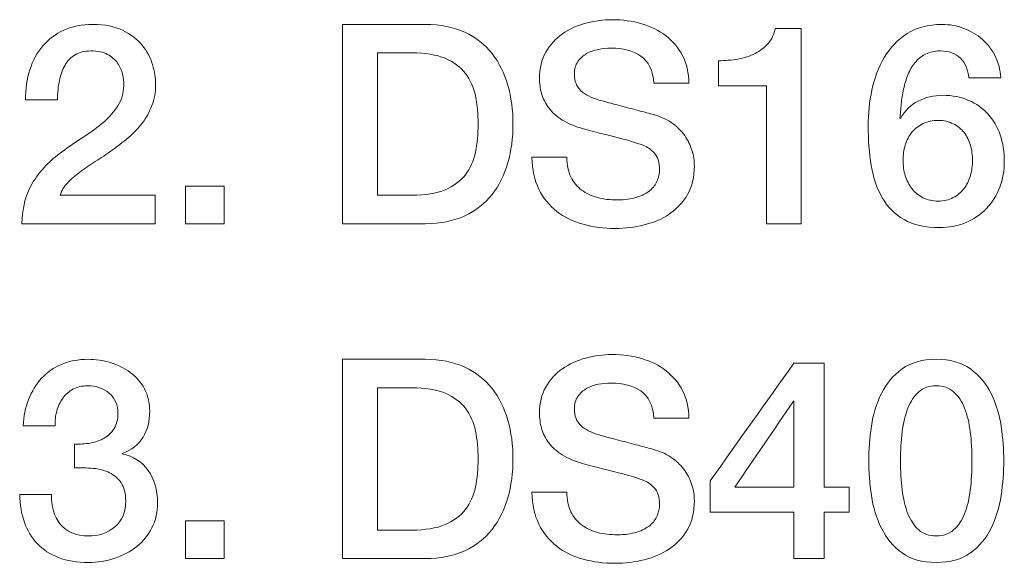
# Model space of a CAD drawing. Header units: millimetres. Extents: x 0 to 2122, y 0 to 1639.
# Tile 43 of 75: x 1656.76 to 1665.47, y 806.84 to 811.65. Entities that reach past the tile are written whole.
import ezdxf

# ---------------------------------------------------------------- set-up
doc = ezdxf.new("R2010")
doc.units = ezdxf.units.MM
doc.layers.add('2', color=7, linetype='Continuous', true_color=0xffffff)

msp = doc.modelspace()

# ---------------------------------------------------------------- linework, layer by layer
at = {"layer": '2', "color": 7, "linetype": 'Continuous', "lineweight": 13}
for points, knots in [([(1657.1515, 811.555), (1657.2249, 811.5885), (1657.3099, 811.6055), (1657.4073, 811.6055), (1657.5124, 811.6055), (1657.6006, 811.5882), (1657.6715, 811.5536)], [0.55882353, 0.55882353, 0.55882353, 0.55882353, 0.58823529, 0.58823529, 0.58823529, 0.61764706, 0.61764706, 0.61764706, 0.61764706]), ([(1659.6174, 811.6055), (1659.6174, 811.6055), (1660.3484, 811.6055), (1660.3484, 811.6055), (1660.4835, 811.6055), (1660.6002, 811.5825), (1660.699, 811.5363)], [0, 0, 0, 0, 0.0909091, 0.0909091, 0.0909091, 0.1818182, 0.1818182, 0.1818182, 0.1818182]), ([(1661.7708, 811.6167), (1661.848, 811.6372), (1661.9264, 811.6474), (1662.0054, 811.6474), (1662.0974, 811.6474), (1662.1842, 811.6354), (1662.2657, 811.6118)], [0.38, 0.38, 0.38, 0.38, 0.4, 0.4, 0.4, 0.42, 0.42, 0.42, 0.42]), ([(1662.2657, 811.6118), (1662.3472, 811.5878), (1662.4188, 811.5518), (1662.5423, 811.4566), (1662.5913, 811.3977), (1662.6277, 811.3278)], [0.42, 0.42, 0.42, 0.42, 0.44, 0.44, 0.46, 0.46, 0.46, 0.46]), ([(1664.4127, 811.313), (1664.4639, 811.3994), (1664.5309, 811.4696), (1664.6974, 811.5783), (1664.7997, 811.6055), (1664.9214, 811.6055), (1664.9909, 811.6055), (1665.0558, 811.5942), (1665.1169, 811.5709)], [0.78125, 0.78125, 0.78125, 0.78125, 0.8125, 0.8125, 0.84375, 0.84375, 0.84375, 0.875, 0.875, 0.875, 0.875]), ([(1665.1169, 811.5709), (1665.1775, 811.5479), (1665.2315, 811.5158), (1665.3254, 811.4333), (1665.3635, 811.3839), (1665.4227, 811.2689), (1665.4393, 811.2047), (1665.4425, 811.1338)], [0.875, 0.875, 0.875, 0.875, 0.90625, 0.90625, 0.9375, 0.9375, 0.96875, 0.96875, 0.96875, 0.96875]), ([(1662.3733, 811.0844), (1662.3648, 811.198), (1662.3264, 811.2784), (1662.1881, 811.3723), (1662.0999, 811.3955), (1661.993, 811.3955), (1661.9567, 811.3955), (1661.9196, 811.392), (1661.8819, 811.3846)], [0.5, 0.5, 0.5, 0.5, 0.52, 0.52, 0.54, 0.54, 0.54, 0.56, 0.56, 0.56, 0.56]), ([(1657.5381, 811.3402), (1657.5, 811.3606), (1657.451, 811.3709), (1657.39, 811.3709), (1657.3339, 811.3709), (1657.2873, 811.3599), (1657.2132, 811.3155), (1657.1836, 811.2848), (1657.1614, 811.2463)], [0.29411765, 0.29411765, 0.29411765, 0.29411765, 0.32352941, 0.32352941, 0.32352941, 0.35294118, 0.35294118, 0.38235294, 0.38235294, 0.38235294, 0.38235294]), ([(1660.5248, 811.3056), (1660.4486, 811.3377), (1660.3498, 811.3536), (1660.2298, 811.3536), (1660.2298, 811.3536), (1659.9261, 811.3536), (1659.9261, 811.3536)], [0.7272727, 0.7272727, 0.7272727, 0.7272727, 0.8181818, 0.8181818, 0.8181818, 0.9090909, 0.9090909, 0.9090909, 0.9090909]), ([(1661.5619, 810.7598), (1661.5118, 810.7919), (1661.472, 810.8276), (1661.4127, 810.9066), (1661.3915, 810.9486), (1661.3668, 811.0375), (1661.3609, 811.0826), (1661.3609, 811.1288), (1661.3609, 811.2177), (1661.3792, 811.2946), (1661.4162, 811.3599)], [0.26, 0.26, 0.26, 0.26, 0.28, 0.28, 0.3, 0.3, 0.32, 0.32, 0.32, 0.34, 0.34, 0.34, 0.34]), ([(1662.9438, 811.2844), (1663.003, 811.2844), (1663.0605, 811.2894), (1663.1724, 811.3091), (1663.2232, 811.3257), (1663.2683, 811.3486)], [0, 0, 0, 0, 0.1, 0.1, 0.2, 0.2, 0.2, 0.2]), ([(1664.2967, 810.3573), (1664.2787, 810.4667), (1664.2695, 810.5849), (1664.2695, 810.7115), (1664.2695, 810.8152), (1664.2808, 810.9197), (1664.3252, 811.1306), (1664.3619, 811.2266), (1664.4127, 811.313)], [0.6875, 0.6875, 0.6875, 0.6875, 0.71875, 0.71875, 0.71875, 0.75, 0.75, 0.78125, 0.78125, 0.78125, 0.78125]), ([(1665.0858, 811.3056), (1665.0421, 811.349), (1664.9835, 811.3709), (1664.9091, 811.3709), (1664.8583, 811.3709), (1664.8142, 811.3613), (1664.7771, 811.3426)], [0.03125, 0.03125, 0.03125, 0.03125, 0.0625, 0.0625, 0.0625, 0.09375, 0.09375, 0.09375, 0.09375]), ([(1657.1614, 811.2463), (1657.1392, 811.2075), (1657.1226, 811.1617), (1657.1014, 811.0565), (1657.0951, 810.9997), (1657.0937, 810.9387)], [0.38235294, 0.38235294, 0.38235294, 0.38235294, 0.41176471, 0.41176471, 0.44117647, 0.44117647, 0.44117647, 0.44117647]), ([(1657.9357, 811.2513), (1657.9537, 811.1895), (1657.9629, 811.1306), (1657.9629, 811.0745), (1657.9629, 811.0054), (1657.9523, 810.9429), (1657.9093, 810.8307), (1657.8803, 810.7796), (1657.8444, 810.7327)], [0.67647059, 0.67647059, 0.67647059, 0.67647059, 0.70588235, 0.70588235, 0.70588235, 0.73529412, 0.73529412, 0.76470588, 0.76470588, 0.76470588, 0.76470588]), ([(1661.7002, 811.277), (1661.6798, 811.2474), (1661.6695, 811.2103), (1661.6695, 811.1659), (1661.6695, 811.1034), (1661.6886, 811.0544), (1661.7274, 811.0191)], [0.6, 0.6, 0.6, 0.6, 0.62, 0.62, 0.62, 0.64, 0.64, 0.64, 0.64]), ([(1661.0807, 811.0671), (1661.1111, 810.9602), (1661.1262, 810.8456), (1661.1262, 810.6021), (1661.1111, 810.4875), (1661.0807, 810.3806)], [0.3636364, 0.3636364, 0.3636364, 0.3636364, 0.4545455, 0.4545455, 0.5454545, 0.5454545, 0.5454545, 0.5454545]), ([(1660.7943, 810.4758), (1660.8098, 810.5524), (1660.8176, 810.635), (1660.8176, 810.8128), (1660.8098, 810.8957), (1660.7943, 810.9722)], [0.3636364, 0.3636364, 0.3636364, 0.3636364, 0.4545455, 0.4545455, 0.5454545, 0.5454545, 0.5454545, 0.5454545]), ([(1664.5831, 811.0325), (1664.5736, 810.9881), (1664.5665, 810.944), (1664.5581, 810.8569), (1664.5545, 810.8159), (1664.5514, 810.7782)], [0.1875, 0.1875, 0.1875, 0.1875, 0.21875, 0.21875, 0.25, 0.25, 0.25, 0.25]), ([(1664.7129, 810.9278), (1664.7796, 810.9613), (1664.8516, 810.9782), (1664.9288, 810.9782), (1665.0146, 810.9782), (1665.0911, 810.9634), (1665.1585, 810.9338)], [0.3125, 0.3125, 0.3125, 0.3125, 0.34375, 0.34375, 0.34375, 0.375, 0.375, 0.375, 0.375]), ([(1657.3356, 810.6166), (1657.3963, 810.6551), (1657.4524, 810.6967), (1657.5547, 810.7856), (1657.5964, 810.8339), (1657.6295, 810.8858)], [0.11764706, 0.11764706, 0.11764706, 0.11764706, 0.14705882, 0.14705882, 0.17647059, 0.17647059, 0.17647059, 0.17647059]), ([(1661.8794, 810.9387), (1661.8858, 810.9373), (1661.9119, 810.9302), (1662.0022, 810.9055), (1662.053, 810.8918), (1662.1091, 810.877)], [0.66, 0.66, 0.66, 0.66, 0.68, 0.68, 0.7, 0.7, 0.7, 0.7]), ([(1665.1585, 810.9338), (1665.2262, 810.9041), (1665.2834, 810.8636), (1665.3772, 810.7598), (1665.4128, 810.6985), (1665.4375, 810.6276)], [0.375, 0.375, 0.375, 0.375, 0.40625, 0.40625, 0.4375, 0.4375, 0.4375, 0.4375]), ([(1657.8444, 810.7327), (1657.808, 810.6858), (1657.7671, 810.6424), (1657.6747, 810.5633), (1657.627, 810.5263), (1657.5283, 810.4572), (1657.4789, 810.4244), (1657.3801, 810.3616), (1657.3346, 810.3305), (1657.2923, 810.2991)], [0.7647059, 0.7647059, 0.7647059, 0.7647059, 0.7941176, 0.7941176, 0.8235294, 0.8235294, 0.8529412, 0.8529412, 0.8823529, 0.8823529, 0.8823529, 0.8823529]), ([(1665.0227, 810.7263), (1664.9849, 810.7461), (1664.9405, 810.756), (1664.8385, 810.756), (1664.7937, 810.7464), (1664.7549, 810.7277)], [0.4375, 0.4375, 0.4375, 0.4375, 0.5, 0.5, 0.5625, 0.5625, 0.5625, 0.5625]), ([(1665.1747, 810.5362), (1665.1624, 810.5792), (1665.1433, 810.6166), (1665.0925, 810.6808), (1665.0608, 810.7066), (1665.0227, 810.7263)], [0.3125, 0.3125, 0.3125, 0.3125, 0.375, 0.375, 0.4375, 0.4375, 0.4375, 0.4375]), ([(1664.6572, 810.6512), (1664.6311, 810.6191), (1664.611, 810.5813), (1664.5849, 810.496), (1664.5782, 810.4505), (1664.5782, 810.3552), (1664.5849, 810.3097), (1664.611, 810.2243), (1664.6311, 810.1859), (1664.6572, 810.1524)], [0.625, 0.625, 0.625, 0.625, 0.6875, 0.6875, 0.75, 0.75, 0.8125, 0.8125, 0.875, 0.875, 0.875, 0.875]), ([(1665.4375, 810.6276), (1665.4626, 810.557), (1665.4746, 810.4801), (1665.4746, 810.3139), (1665.4612, 810.2363), (1665.4068, 810.0931), (1665.3677, 810.0303), (1665.3165, 809.977)], [0.4375, 0.4375, 0.4375, 0.4375, 0.46875, 0.46875, 0.5, 0.5, 0.53125, 0.53125, 0.53125, 0.53125]), ([(1662.4029, 810.2215), (1662.416, 810.2536), (1662.4227, 810.2861), (1662.4227, 810.3189), (1662.4227, 810.3866), (1662.4072, 810.4363), (1662.3465, 810.5005), (1662.313, 810.5231), (1662.277, 810.5362)], [0.14, 0.14, 0.14, 0.14, 0.16, 0.16, 0.16, 0.18, 0.18, 0.2, 0.2, 0.2, 0.2]), ([(1665.1747, 810.2684), (1665.1871, 810.3118), (1665.1931, 810.357), (1665.1931, 810.449), (1665.1871, 810.4935), (1665.1747, 810.5362)], [0.1875, 0.1875, 0.1875, 0.1875, 0.25, 0.25, 0.3125, 0.3125, 0.3125, 0.3125]), ([(1662.7102, 810.4917), (1662.7243, 810.4459), (1662.7314, 810.3996), (1662.7314, 810.3534), (1662.7314, 810.2547), (1662.7109, 810.1703), (1662.6707, 810.1005)], [0.8, 0.8, 0.8, 0.8, 0.82, 0.82, 0.82, 0.84, 0.84, 0.84, 0.84]), ([(1661.0807, 810.3806), (1661.05, 810.2737), (1661.0035, 810.1802), (1660.8782, 810.0204), (1660.7978, 809.9576), (1660.699, 809.9114)], [0.5454545, 0.5454545, 0.5454545, 0.5454545, 0.6363636, 0.6363636, 0.7272727, 0.7272727, 0.7272727, 0.7272727]), ([(1665.1338, 809.8521), (1665.0632, 809.8225), (1664.9849, 809.8077), (1664.8992, 809.8077), (1664.7726, 809.8077), (1664.6685, 809.8313), (1664.5055, 809.9252), (1664.4413, 809.9894), (1664.3475, 810.1524), (1664.315, 810.2476), (1664.2967, 810.3573)], [0.5625, 0.5625, 0.5625, 0.5625, 0.59375, 0.59375, 0.59375, 0.625, 0.625, 0.65625, 0.65625, 0.6875, 0.6875, 0.6875, 0.6875]), ([(1657.2923, 810.2991), (1657.2503, 810.2677), (1657.2136, 810.2353), (1657.1511, 810.1679), (1657.1296, 810.1323), (1657.1183, 810.0941)], [0.88235294, 0.88235294, 0.88235294, 0.88235294, 0.91176471, 0.91176471, 0.94117647, 0.94117647, 0.94117647, 0.94117647]), ([(1665.0227, 810.0733), (1665.0608, 810.0938), (1665.0925, 810.1206), (1665.1433, 810.1862), (1665.1624, 810.2247), (1665.1747, 810.2684)], [0.0625, 0.0625, 0.0625, 0.0625, 0.125, 0.125, 0.1875, 0.1875, 0.1875, 0.1875]), ([(1662.2223, 810.0758), (1662.2703, 810.0913), (1662.3091, 810.1114), (1662.3684, 810.1608), (1662.3895, 810.1894), (1662.4029, 810.2215)], [0.1, 0.1, 0.1, 0.1, 0.12, 0.12, 0.14, 0.14, 0.14, 0.14]), ([(1659.9261, 810.0942), (1659.9261, 810.0942), (1660.2298, 810.0942), (1660.2298, 810.0942), (1660.3498, 810.0942), (1660.4486, 810.1104), (1660.5248, 810.1425)], [0, 0, 0, 0, 0.0909091, 0.0909091, 0.0909091, 0.1818182, 0.1818182, 0.1818182, 0.1818182]), ([(1664.6572, 810.1524), (1664.6837, 810.1185), (1664.7161, 810.0917), (1664.7937, 810.0522), (1664.8385, 810.0423), (1664.8895, 810.0423)], [0.875, 0.875, 0.875, 0.875, 0.9375, 0.9375, 1, 1, 1, 1]), ([(1661.8755, 810.0733), (1661.9292, 810.0592), (1661.987, 810.0522), (1662.0498, 810.0522), (1662.1172, 810.0522), (1662.1747, 810.0599), (1662.2223, 810.0758)], [0.06, 0.06, 0.06, 0.06, 0.08, 0.08, 0.08, 0.1, 0.1, 0.1, 0.1]), ([(1660.699, 809.9114), (1660.6002, 809.8655), (1660.4835, 809.8423), (1660.3484, 809.8423), (1660.3484, 809.8423), (1659.6174, 809.8423), (1659.6174, 809.8423)], [0.7272727, 0.7272727, 0.7272727, 0.7272727, 0.8181818, 0.8181818, 0.8181818, 0.9090909, 0.9090909, 0.9090909, 0.9090909]), ([(1662.2869, 809.8313), (1662.2029, 809.8105), (1662.1172, 809.8003), (1662.0301, 809.8003), (1661.9295, 809.8003), (1661.835, 809.8126), (1661.6568, 809.862), (1661.5796, 809.8998), (1661.514, 809.9509)], [0.88, 0.88, 0.88, 0.88, 0.9, 0.9, 0.9, 0.92, 0.92, 0.94, 0.94, 0.94, 0.94]), ([(1656.7924, 808.0544), (1656.7955, 808.1383), (1656.8114, 808.2163), (1656.8672, 808.3595), (1656.9056, 808.4216), (1657.0026, 808.5271), (1657.0615, 808.568), (1657.1998, 808.6273), (1657.2778, 808.6421), (1657.3653, 808.6421), (1657.4327, 808.6421), (1657.499, 808.6326), (1657.5639, 808.6125)], [0.2619048, 0.2619048, 0.2619048, 0.2619048, 0.2857143, 0.2857143, 0.3095238, 0.3095238, 0.3333333, 0.3333333, 0.3571429, 0.3571429, 0.3571429, 0.3809524, 0.3809524, 0.3809524, 0.3809524]), ([(1659.6174, 808.6421), (1659.6174, 808.6421), (1660.3484, 808.6421), (1660.3484, 808.6421), (1660.4835, 808.6421), (1660.6002, 808.6192), (1660.699, 808.573)], [0, 0, 0, 0, 0.0909091, 0.0909091, 0.0909091, 0.1818182, 0.1818182, 0.1818182, 0.1818182]), ([(1661.7708, 808.6534), (1661.848, 808.6739), (1661.9264, 808.6845), (1662.0054, 808.6845), (1662.0974, 808.6845), (1662.1842, 808.6721), (1662.2657, 808.6485)], [0.38, 0.38, 0.38, 0.38, 0.4, 0.4, 0.4, 0.42, 0.42, 0.42, 0.42]), ([(1661.5619, 807.7965), (1661.5118, 807.8286), (1661.472, 807.8642), (1661.4127, 807.9433), (1661.3915, 807.9856), (1661.3668, 808.0745), (1661.3609, 808.1193), (1661.3609, 808.1655), (1661.3609, 808.2544), (1661.3792, 808.3317), (1661.4533, 808.4615), (1661.5023, 808.5155), (1661.5633, 808.5582)], [0.26, 0.26, 0.26, 0.26, 0.28, 0.28, 0.3, 0.3, 0.32, 0.32, 0.32, 0.34, 0.34, 0.36, 0.36, 0.36, 0.36]), ([(1662.3733, 808.1211), (1662.3648, 808.2347), (1662.3264, 808.3151), (1662.1881, 808.4089), (1662.0999, 808.4322), (1661.993, 808.4322), (1661.9567, 808.4322), (1661.9196, 808.4287), (1661.8819, 808.4213)], [0.5, 0.5, 0.5, 0.5, 0.52, 0.52, 0.54, 0.54, 0.54, 0.56, 0.56, 0.56, 0.56]), ([(1657.554, 808.3408), (1657.5039, 808.3853), (1657.4394, 808.4075), (1657.3603, 808.4075), (1657.3109, 808.4075), (1657.2683, 808.398), (1657.2319, 808.3779)], [0.11904762, 0.11904762, 0.11904762, 0.11904762, 0.14285714, 0.14285714, 0.14285714, 0.16666667, 0.16666667, 0.16666667, 0.16666667]), ([(1657.8641, 808.3818), (1657.8951, 808.3232), (1657.911, 808.2562), (1657.911, 808.1803), (1657.911, 808.0932), (1657.8913, 808.017), (1657.8518, 807.9521)], [0.42857143, 0.42857143, 0.42857143, 0.42857143, 0.45238095, 0.45238095, 0.45238095, 0.47619048, 0.47619048, 0.47619048, 0.47619048]), ([(1660.5248, 808.3423), (1660.4486, 808.3744), (1660.3498, 808.3906), (1660.2298, 808.3906), (1660.2298, 808.3906), (1659.9261, 808.3906), (1659.9261, 808.3906)], [0.7272727, 0.7272727, 0.7272727, 0.7272727, 0.8181818, 0.8181818, 0.8181818, 0.9090909, 0.9090909, 0.9090909, 0.9090909]), ([(1665.1733, 807.999), (1665.1634, 808.0787), (1665.1469, 808.1489), (1665.0989, 808.271), (1665.0664, 808.319), (1664.9842, 808.3899), (1664.9331, 808.4075), (1664.8096, 808.4075), (1664.7581, 808.3899), (1664.6773, 808.319), (1664.6456, 808.271), (1664.5976, 808.1489), (1664.581, 808.0787), (1664.5708, 807.999)], [0.3125, 0.3125, 0.3125, 0.3125, 0.375, 0.375, 0.4375, 0.4375, 0.5, 0.5, 0.5625, 0.5625, 0.625, 0.625, 0.6875, 0.6875, 0.6875, 0.6875]), ([(1657.596, 808.03), (1657.6182, 808.066), (1657.6295, 808.1105), (1657.6295, 808.163), (1657.6295, 808.2371), (1657.6045, 808.2964), (1657.554, 808.3408)], [0.07142857, 0.07142857, 0.07142857, 0.07142857, 0.0952381, 0.0952381, 0.0952381, 0.11904762, 0.11904762, 0.11904762, 0.11904762]), ([(1661.7002, 808.3137), (1661.6798, 808.284), (1661.6695, 808.247), (1661.6695, 808.2026), (1661.6695, 808.1401), (1661.6886, 808.0911), (1661.7274, 808.0558)], [0.6, 0.6, 0.6, 0.6, 0.62, 0.62, 0.62, 0.64, 0.64, 0.64, 0.64]), ([(1665.3575, 808.3398), (1665.4012, 808.2516), (1665.4308, 808.1549), (1665.4619, 807.9443), (1665.47, 807.842), (1665.47, 807.6445), (1665.4619, 807.5425), (1665.4308, 807.3319), (1665.4012, 807.2352), (1665.3137, 807.0589), (1665.2527, 806.9865), (1665.1747, 806.9297)], [0.125, 0.125, 0.125, 0.125, 0.1875, 0.1875, 0.25, 0.25, 0.3125, 0.3125, 0.375, 0.375, 0.4375, 0.4375, 0.4375, 0.4375]), ([(1661.0807, 808.1041), (1661.1111, 807.9969), (1661.1262, 807.8826), (1661.1262, 807.6388), (1661.1111, 807.5242), (1661.0807, 807.4173)], [0.3636364, 0.3636364, 0.3636364, 0.3636364, 0.4545455, 0.4545455, 0.5454545, 0.5454545, 0.5454545, 0.5454545]), ([(1660.7943, 807.5125), (1660.8098, 807.5891), (1660.8176, 807.6716), (1660.8176, 807.8494), (1660.8098, 807.9323), (1660.7943, 808.0089)], [0.3636364, 0.3636364, 0.3636364, 0.3636364, 0.4545455, 0.4545455, 0.5454545, 0.5454545, 0.5454545, 0.5454545]), ([(1664.2981, 807.437), (1664.2822, 807.5425), (1664.2744, 807.6445), (1664.2744, 807.842), (1664.2822, 807.9443), (1664.2981, 808.0494)], [0.6875, 0.6875, 0.6875, 0.6875, 0.75, 0.75, 0.8125, 0.8125, 0.8125, 0.8125]), ([(1664.5708, 807.999), (1664.5609, 807.9193), (1664.556, 807.8339), (1664.556, 807.6529), (1664.5609, 807.5672), (1664.5708, 807.4868)], [0.6875, 0.6875, 0.6875, 0.6875, 0.75, 0.75, 0.8125, 0.8125, 0.8125, 0.8125]), ([(1665.1733, 807.4868), (1665.1835, 807.5672), (1665.1881, 807.6529), (1665.1881, 807.8339), (1665.1835, 807.9193), (1665.1733, 807.999)], [0.1875, 0.1875, 0.1875, 0.1875, 0.25, 0.25, 0.3125, 0.3125, 0.3125, 0.3125]), ([(1661.8794, 807.9754), (1661.8858, 807.974), (1661.9119, 807.9669), (1662.0022, 807.9422), (1662.053, 807.9284), (1662.1091, 807.9136)], [0.66, 0.66, 0.66, 0.66, 0.68, 0.68, 0.7, 0.7, 0.7, 0.7]), ([(1657.6666, 807.805), (1657.7653, 807.7852), (1657.8422, 807.7365), (1657.9523, 807.5799), (1657.9802, 807.485), (1657.9802, 807.3728), (1657.9802, 807.2906), (1657.9636, 807.2169), (1657.9308, 807.152)], [0.52380952, 0.52380952, 0.52380952, 0.52380952, 0.54761905, 0.54761905, 0.57142857, 0.57142857, 0.57142857, 0.5952381, 0.5952381, 0.5952381, 0.5952381]), ([(1662.277, 807.5728), (1662.2142, 807.5961), (1662.1415, 807.618), (1661.975, 807.6589), (1661.8727, 807.6857), (1661.751, 807.7185)], [0.2, 0.2, 0.2, 0.2, 0.22, 0.22, 0.24, 0.24, 0.24, 0.24]), ([(1662.4029, 807.2582), (1662.416, 807.2903), (1662.4227, 807.3227), (1662.4227, 807.3555), (1662.4227, 807.4233), (1662.4072, 807.473), (1662.3465, 807.5372), (1662.313, 807.5598), (1662.277, 807.5728)], [0.14, 0.14, 0.14, 0.14, 0.16, 0.16, 0.16, 0.18, 0.18, 0.2, 0.2, 0.2, 0.2]), ([(1657.6034, 807.1594), (1657.6669, 807.213), (1657.6986, 807.2889), (1657.6986, 807.3876), (1657.6986, 807.4554), (1657.6852, 807.5086), (1657.6591, 807.5481)], [0.85714286, 0.85714286, 0.85714286, 0.85714286, 0.88095238, 0.88095238, 0.88095238, 0.9047619, 0.9047619, 0.9047619, 0.9047619]), ([(1662.7102, 807.5284), (1662.7243, 807.4825), (1662.7314, 807.4363), (1662.7314, 807.3905), (1662.7314, 807.2913), (1662.7109, 807.207), (1662.6305, 807.0673), (1662.5772, 807.0098), (1662.5116, 806.9654)], [0.8, 0.8, 0.8, 0.8, 0.82, 0.82, 0.82, 0.84, 0.84, 0.86, 0.86, 0.86, 0.86]), ([(1661.0807, 807.4173), (1661.05, 807.3104), (1661.0035, 807.2169), (1660.8782, 807.0571), (1660.7978, 806.9943), (1660.699, 806.9481)], [0.5454545, 0.5454545, 0.5454545, 0.5454545, 0.6363636, 0.6363636, 0.7272727, 0.7272727, 0.7272727, 0.7272727]), ([(1664.5697, 806.9297), (1664.4914, 806.9865), (1664.4307, 807.0589), (1664.3432, 807.2352), (1664.3136, 807.3319), (1664.2981, 807.437)], [0.5625, 0.5625, 0.5625, 0.5625, 0.625, 0.625, 0.6875, 0.6875, 0.6875, 0.6875]), ([(1657.1194, 807.1841), (1657.1744, 807.1139), (1657.2573, 807.079), (1657.3677, 807.079), (1657.4616, 807.079), (1657.5403, 807.1058), (1657.6034, 807.1594)], [0.80952381, 0.80952381, 0.80952381, 0.80952381, 0.83333333, 0.83333333, 0.83333333, 0.85714286, 0.85714286, 0.85714286, 0.85714286]), ([(1659.9261, 807.1308), (1659.9261, 807.1308), (1660.2298, 807.1308), (1660.2298, 807.1308), (1660.3498, 807.1308), (1660.4486, 807.147), (1660.5248, 807.1791)], [0, 0, 0, 0, 0.0909091, 0.0909091, 0.0909091, 0.1818182, 0.1818182, 0.1818182, 0.1818182]), ([(1661.8755, 807.11), (1661.9292, 807.0959), (1661.987, 807.0892), (1662.0498, 807.0892), (1662.1172, 807.0892), (1662.1747, 807.097), (1662.2223, 807.1125)], [0.06, 0.06, 0.06, 0.06, 0.08, 0.08, 0.08, 0.1, 0.1, 0.1, 0.1]), ([(1657.7974, 806.9865), (1657.7413, 806.9414), (1657.6764, 806.9061), (1657.5283, 806.8567), (1657.4499, 806.8444), (1657.3677, 806.8444), (1657.2672, 806.8444), (1657.1797, 806.8588), (1657.1046, 806.8877)], [0.61904762, 0.61904762, 0.61904762, 0.61904762, 0.64285714, 0.64285714, 0.66666667, 0.66666667, 0.66666667, 0.69047619, 0.69047619, 0.69047619, 0.69047619]), ([(1660.699, 806.9481), (1660.6002, 806.9022), (1660.4835, 806.8789), (1660.3484, 806.8789), (1660.3484, 806.8789), (1659.6174, 806.8789), (1659.6174, 806.8789)], [0.7272727, 0.7272727, 0.7272727, 0.7272727, 0.8181818, 0.8181818, 0.8181818, 0.9090909, 0.9090909, 0.9090909, 0.9090909]), ([(1662.2869, 806.868), (1662.2029, 806.8472), (1662.1172, 806.837), (1662.0301, 806.837), (1661.9295, 806.837), (1661.835, 806.8493), (1661.6568, 806.8987), (1661.5796, 806.9364), (1661.514, 806.9876)], [0.88, 0.88, 0.88, 0.88, 0.9, 0.9, 0.9, 0.92, 0.92, 0.94, 0.94, 0.94, 0.94]), ([(1665.1747, 806.9297), (1665.0964, 806.8729), (1664.9955, 806.8444), (1664.7489, 806.8444), (1664.6477, 806.8729), (1664.5697, 806.9297)], [0.4375, 0.4375, 0.4375, 0.4375, 0.5, 0.5, 0.5625, 0.5625, 0.5625, 0.5625])]:
    msp.add_open_spline(points, degree=3, knots=knots, dxfattribs=at)
for points in [[(1659.6174, 809.8423), (1659.6174, 809.8423), (1659.6174, 811.6055), (1659.6174, 811.6054)], [(1661.5633, 811.5215), (1661.624, 811.5645), (1661.6932, 811.5959), (1661.7708, 811.6167)], [(1663.3844, 811.4375), (1663.4165, 811.4739), (1663.4377, 811.5183), (1663.4475, 811.5709)], [(1663.4475, 811.5709), (1663.4475, 811.5709), (1663.6772, 811.5709), (1663.6772, 811.5709)], [(1663.6772, 811.5709), (1663.6772, 811.5709), (1663.6772, 809.8423), (1663.6772, 809.8423)], [(1656.9652, 811.4153), (1657.016, 811.4746), (1657.0781, 811.5211), (1657.1515, 811.555)], [(1657.6715, 811.5536), (1657.742, 811.519), (1657.7992, 811.4756), (1657.8429, 811.4227)], [(1660.699, 811.5363), (1660.7978, 811.4904), (1660.8782, 811.4273), (1660.941, 811.3476)], [(1661.4162, 811.3599), (1661.4533, 811.4248), (1661.5023, 811.4788), (1661.5633, 811.5215)], [(1656.8502, 811.2043), (1656.876, 811.2858), (1656.9141, 811.356), (1656.9652, 811.4153)], [(1657.8429, 811.4227), (1657.8867, 811.3702), (1657.9174, 811.313), (1657.9357, 811.2513)], [(1663.2683, 811.3486), (1663.3138, 811.3719), (1663.3523, 811.4015), (1663.3844, 811.4375)], [(1657.627, 811.2636), (1657.6055, 811.294), (1657.5759, 811.3193), (1657.5381, 811.3402)], [(1659.9261, 811.3536), (1659.9261, 811.3535), (1659.9261, 810.0941), (1659.9261, 810.0942)], [(1660.7054, 811.1722), (1660.6616, 811.229), (1660.6013, 811.2735), (1660.5248, 811.3056)], [(1660.941, 811.3476), (1661.0035, 811.2675), (1661.05, 811.1744), (1661.0807, 811.0671)], [(1661.7782, 811.3476), (1661.7468, 811.3303), (1661.721, 811.3066), (1661.7002, 811.277)], [(1661.8819, 811.3846), (1661.8438, 811.3772), (1661.8092, 811.3649), (1661.7782, 811.3476)], [(1662.6277, 811.3278), (1662.6637, 811.2576), (1662.682, 811.1765), (1662.682, 811.0844)], [(1664.7771, 811.3426), (1664.7401, 811.3236), (1664.7087, 811.2985), (1664.6833, 811.2671)], [(1665.1613, 811.1338), (1665.1546, 811.2047), (1665.1296, 811.2618), (1665.0858, 811.3056)], [(1657.6701, 811.1648), (1657.6627, 811.2001), (1657.6482, 811.2329), (1657.627, 811.2636)], [(1662.9438, 811.0622), (1662.9438, 811.0622), (1662.9438, 811.2844), (1662.9438, 811.2844)], [(1664.6833, 811.2671), (1664.6575, 811.2357), (1664.6371, 811.2001), (1664.6216, 811.1599)], [(1656.8121, 810.9387), (1656.8121, 811.0343), (1656.8248, 811.1228), (1656.8502, 811.2043)], [(1657.6814, 811.0646), (1657.6814, 811.096), (1657.6775, 811.1292), (1657.6701, 811.1648)], [(1660.7943, 810.9722), (1660.7784, 811.0488), (1660.7488, 811.1154), (1660.7054, 811.1722)], [(1664.6216, 811.1599), (1664.6057, 811.1193), (1664.593, 811.077), (1664.5831, 811.0325)], [(1665.4425, 811.1338), (1665.4425, 811.1338), (1665.1613, 811.1338), (1665.1613, 811.1338)], [(1657.6295, 810.8858), (1657.6623, 810.9376), (1657.6796, 810.9973), (1657.6814, 811.0646)], [(1662.682, 811.0844), (1662.682, 811.0844), (1662.3733, 811.0844), (1662.3733, 811.0844)], [(1663.3685, 811.0622), (1663.3685, 811.0622), (1662.9438, 811.0622), (1662.9438, 811.0622)], [(1663.3685, 809.8423), (1663.3685, 809.8423), (1663.3685, 811.0622), (1663.3685, 811.0622)], [(1661.7274, 811.0191), (1661.7662, 810.9835), (1661.8166, 810.9567), (1661.8794, 810.9387)], [(1657.0937, 810.9387), (1657.0936, 810.9387), (1656.8121, 810.9387), (1656.8121, 810.9387)], [(1662.1091, 810.877), (1662.1648, 810.8621), (1662.2199, 810.8477), (1662.2731, 810.8339)], [(1664.556, 810.7732), (1664.5941, 810.8424), (1664.6463, 810.8939), (1664.7129, 810.9278)], [(1662.2731, 810.8339), (1662.3267, 810.8198), (1662.3648, 810.8096), (1662.3881, 810.8029)], [(1662.3881, 810.8029), (1662.4456, 810.7849), (1662.4957, 810.7602), (1662.5384, 810.7288)], [(1661.751, 810.6819), (1661.6752, 810.7016), (1661.6124, 810.7277), (1661.5619, 810.7598)], [(1662.5384, 810.7288), (1662.5815, 810.6977), (1662.6174, 810.6618), (1662.646, 810.6216)], [(1664.5514, 810.7782), (1664.5514, 810.7782), (1664.556, 810.7732), (1664.556, 810.7732)], [(1664.7549, 810.7277), (1664.7161, 810.7087), (1664.6837, 810.6833), (1664.6572, 810.6512)], [(1657.1603, 810.4967), (1657.2164, 810.5379), (1657.2746, 810.5778), (1657.3356, 810.6166)], [(1662.0583, 810.6018), (1661.975, 810.6223), (1661.8727, 810.6491), (1661.751, 810.6819)], [(1662.646, 810.6216), (1662.6749, 810.581), (1662.6961, 810.5379), (1662.7102, 810.4917)], [(1662.277, 810.5362), (1662.2142, 810.5591), (1662.1415, 810.581), (1662.0583, 810.6018)], [(1656.8837, 810.2176), (1656.9511, 810.3245), (1657.0432, 810.4176), (1657.1603, 810.4967)], [(1660.7054, 810.2758), (1660.7488, 810.3326), (1660.7784, 810.3993), (1660.7943, 810.4758)], [(1661.3556, 810.1471), (1661.3164, 810.2271), (1661.2956, 810.3213), (1661.2942, 810.43)], [(1661.2942, 810.43), (1661.2942, 810.43), (1661.6029, 810.43), (1661.6029, 810.43)], [(1661.6029, 810.43), (1661.6029, 810.3626), (1661.6141, 810.3051), (1661.6374, 810.2571)], [(1660.5248, 810.1425), (1660.6013, 810.1746), (1660.6616, 810.219), (1660.7054, 810.2758)], [(1656.78, 809.8423), (1656.7818, 809.9855), (1656.816, 810.1107), (1656.8837, 810.2176)], [(1658.5704, 810.1757), (1658.456, 810.1757), (1658.3415, 810.1757), (1658.2271, 810.1757)], [(1658.2271, 810.1757), (1658.2271, 810.0645), (1658.2271, 809.9534), (1658.2271, 809.8423)], [(1658.5704, 809.8423), (1658.5704, 809.9534), (1658.5704, 810.0645), (1658.5704, 810.1757)], [(1661.6374, 810.2571), (1661.6604, 810.2095), (1661.6925, 810.1703), (1661.7337, 810.14)], [(1657.1183, 810.0941), (1657.1183, 810.0942), (1657.9604, 810.0942), (1657.9604, 810.0941)], [(1657.9604, 810.0941), (1657.9604, 810.0941), (1657.9604, 809.8423), (1657.9604, 809.8423)], [(1661.514, 809.9509), (1661.448, 810.0021), (1661.3954, 810.0673), (1661.3556, 810.1471)], [(1661.7337, 810.14), (1661.7747, 810.1097), (1661.8223, 810.0874), (1661.8755, 810.0733)], [(1662.6707, 810.1005), (1662.6305, 810.0303), (1662.5772, 809.9731), (1662.5116, 809.9287)], [(1664.8895, 810.0423), (1664.9405, 810.0423), (1664.9849, 810.0525), (1665.0227, 810.0733)], [(1662.5116, 809.9287), (1662.4456, 809.8842), (1662.3708, 809.8518), (1662.2869, 809.8313)], [(1665.3165, 809.977), (1665.2657, 809.9234), (1665.2047, 809.8818), (1665.1338, 809.8521)], [(1657.9604, 809.8423), (1657.9604, 809.8423), (1656.78, 809.8423), (1656.78, 809.8423)], [(1658.2271, 809.8423), (1658.3415, 809.8423), (1658.456, 809.8423), (1658.5704, 809.8423)], [(1663.6772, 809.8423), (1663.6772, 809.8423), (1663.3685, 809.8423), (1663.3685, 809.8423)], [(1657.5639, 808.6125), (1657.6288, 808.5927), (1657.6877, 808.5641), (1657.7392, 808.526)], [(1659.6174, 806.8789), (1659.6174, 806.8789), (1659.6174, 808.6421), (1659.6174, 808.6421)], [(1661.5633, 808.5582), (1661.624, 808.6012), (1661.6932, 808.6329), (1661.7708, 808.6534)], [(1662.2657, 808.6485), (1662.3472, 808.6245), (1662.4188, 808.5889), (1662.4806, 808.5409)], [(1662.8721, 807.5679), (1663.1191, 807.9145), (1663.366, 808.261), (1663.613, 808.6075)], [(1663.613, 808.6075), (1663.7019, 808.6075), (1663.7908, 808.6075), (1663.8797, 808.6075)], [(1663.8797, 808.6075), (1663.8797, 808.2421), (1663.8797, 807.8766), (1663.8797, 807.5111)], [(1664.5697, 808.5571), (1664.6477, 808.6139), (1664.7489, 808.6421), (1664.8722, 808.6421)], [(1664.8722, 808.6421), (1664.9955, 808.6421), (1665.0964, 808.6139), (1665.1747, 808.5571)], [(1657.7392, 808.526), (1657.7911, 808.4883), (1657.8327, 808.4403), (1657.8641, 808.3818)], [(1660.699, 808.573), (1660.7978, 808.5271), (1660.8782, 808.464), (1660.941, 808.3842)], [(1662.4806, 808.5409), (1662.5423, 808.4932), (1662.5913, 808.4343), (1662.6277, 808.3645)], [(1664.387, 808.3398), (1664.4307, 808.4276), (1664.4914, 808.5003), (1664.5697, 808.5571)], [(1665.1747, 808.5571), (1665.2527, 808.5003), (1665.3137, 808.4276), (1665.3575, 808.3398)], [(1657.2319, 808.3779), (1657.1956, 808.3581), (1657.1656, 808.3317), (1657.1416, 808.2978)], [(1659.9261, 808.3906), (1659.9261, 808.3906), (1659.9261, 807.1308), (1659.9261, 807.1308)], [(1660.7054, 808.2089), (1660.6616, 808.2657), (1660.6013, 808.3102), (1660.5248, 808.3423)], [(1660.941, 808.3842), (1661.0035, 808.3042), (1661.05, 808.211), (1661.0807, 808.1041)], [(1661.7782, 808.3842), (1661.7468, 808.3669), (1661.721, 808.3433), (1661.7002, 808.3137)], [(1661.8819, 808.4213), (1661.8438, 808.4139), (1661.8092, 808.4015), (1661.7782, 808.3842)], [(1662.6277, 808.3645), (1662.6637, 808.2946), (1662.682, 808.2135), (1662.682, 808.1211)], [(1657.1416, 808.2978), (1657.118, 808.2639), (1657.1, 808.2262), (1657.0887, 808.1842)], [(1663.608, 808.2721), (1663.4352, 808.0184), (1663.2623, 807.7648), (1663.0895, 807.5111)], [(1663.613, 808.2721), (1663.6113, 808.2721), (1663.6097, 808.2721), (1663.608, 808.2721)], [(1663.613, 807.5111), (1663.613, 807.7648), (1663.613, 808.0184), (1663.613, 808.2721)], [(1664.2981, 808.0494), (1664.3136, 808.1549), (1664.3432, 808.2516), (1664.387, 808.3398)], [(1657.0887, 808.1842), (1657.0771, 808.1422), (1657.0721, 808.0988), (1657.0739, 808.0544)], [(1660.7943, 808.0089), (1660.7784, 808.0854), (1660.7488, 808.1521), (1660.7054, 808.2089)], [(1662.682, 808.1211), (1662.682, 808.1211), (1662.3733, 808.1211), (1662.3733, 808.1211)], [(1657.0739, 808.0544), (1657.0739, 808.0544), (1656.7924, 808.0544), (1656.7924, 808.0544)], [(1657.5085, 807.9447), (1657.5445, 807.9651), (1657.5738, 807.9937), (1657.596, 808.03)], [(1661.7274, 808.0558), (1661.7662, 808.0202), (1661.8166, 807.9937), (1661.8794, 807.9754)], [(1657.385, 807.9013), (1657.4309, 807.9097), (1657.4722, 807.9239), (1657.5085, 807.9447)], [(1657.8518, 807.9521), (1657.8123, 807.8868), (1657.7505, 807.8395), (1657.6665, 807.8099)], [(1662.1091, 807.9136), (1662.1648, 807.8988), (1662.2199, 807.8843), (1662.2731, 807.8706)], [(1657.2467, 807.6815), (1657.2467, 807.6815), (1657.2467, 807.8914), (1657.2468, 807.8914)], [(1657.2468, 807.8914), (1657.2926, 807.89), (1657.3388, 807.8932), (1657.385, 807.9013)], [(1662.2731, 807.8706), (1662.3267, 807.8565), (1662.3648, 807.8462), (1662.3881, 807.8395)], [(1662.3881, 807.8395), (1662.4456, 807.8216), (1662.4957, 807.7969), (1662.5384, 807.7658)], [(1657.6665, 807.8099), (1657.6665, 807.8099), (1657.6665, 807.805), (1657.6666, 807.805)], [(1661.751, 807.7185), (1661.6752, 807.7383), (1661.6124, 807.7644), (1661.5619, 807.7965)], [(1662.5384, 807.7658), (1662.5815, 807.7344), (1662.6174, 807.6984), (1662.646, 807.6582)], [(1657.4108, 807.6769), (1657.3572, 807.6815), (1657.3025, 807.6833), (1657.2467, 807.6815)], [(1657.5554, 807.6385), (1657.5124, 807.6589), (1657.4644, 807.6716), (1657.4108, 807.6769)], [(1662.646, 807.6582), (1662.6749, 807.618), (1662.6961, 807.5746), (1662.7102, 807.5284)], [(1657.6591, 807.5481), (1657.6327, 807.5877), (1657.5981, 807.618), (1657.5554, 807.6385)], [(1662.8721, 807.2889), (1662.8721, 807.3819), (1662.8721, 807.4749), (1662.8721, 807.5679)], [(1660.7054, 807.3125), (1660.7488, 807.3693), (1660.7784, 807.436), (1660.7943, 807.5125)], [(1663.0895, 807.5111), (1663.264, 807.5111), (1663.4385, 807.5111), (1663.613, 807.5111)], [(1663.8797, 807.5111), (1663.9538, 807.5111), (1664.0278, 807.5111), (1664.1019, 807.5111)], [(1664.1019, 807.5111), (1664.1019, 807.437), (1664.1019, 807.3629), (1664.1019, 807.2889)], [(1664.5708, 807.4868), (1664.581, 807.406), (1664.5976, 807.3354), (1664.6216, 807.2755)], [(1665.1229, 807.2755), (1665.1469, 807.3354), (1665.1634, 807.406), (1665.1733, 807.4868)], [(1656.8022, 807.1999), (1656.7758, 807.274), (1656.7617, 807.3566), (1656.7603, 807.4469)], [(1656.7603, 807.4469), (1656.7603, 807.4469), (1657.0418, 807.4469), (1657.0418, 807.4469)], [(1657.0418, 807.4469), (1657.0383, 807.3418), (1657.0644, 807.2539), (1657.1194, 807.1841)], [(1661.3556, 807.1841), (1661.3164, 807.2638), (1661.2956, 807.358), (1661.2942, 807.4667)], [(1661.2942, 807.4667), (1661.2942, 807.4667), (1661.6029, 807.4667), (1661.6029, 807.4667)], [(1661.6029, 807.4667), (1661.6029, 807.3993), (1661.6141, 807.3418), (1661.6374, 807.2938)], [(1660.5248, 807.1791), (1660.6013, 807.2113), (1660.6616, 807.2557), (1660.7054, 807.3125)], [(1658.5704, 807.2123), (1658.456, 807.2123), (1658.3415, 807.2123), (1658.2271, 807.2123)], [(1658.2271, 807.2123), (1658.2271, 807.1012), (1658.2271, 806.9901), (1658.2271, 806.8789)], [(1658.5704, 806.8789), (1658.5704, 806.9901), (1658.5704, 807.1012), (1658.5704, 807.2123)], [(1661.6374, 807.2938), (1661.6604, 807.2462), (1661.6925, 807.207), (1661.7337, 807.1767)], [(1662.3388, 807.1728), (1662.3684, 807.1975), (1662.3895, 807.2261), (1662.4029, 807.2582)], [(1663.613, 807.2889), (1663.366, 807.2889), (1663.1191, 807.2889), (1662.8721, 807.2889)], [(1663.613, 806.8789), (1663.613, 807.0156), (1663.613, 807.1522), (1663.613, 807.2889)], [(1664.1019, 807.2889), (1664.0278, 807.2889), (1663.9538, 807.2889), (1663.8797, 807.2889)], [(1663.8797, 807.2889), (1663.8797, 807.1522), (1663.8797, 807.0156), (1663.8797, 806.8789)], [(1664.6216, 807.2755), (1664.6456, 807.2151), (1664.6773, 807.1675), (1664.7179, 807.1322)], [(1665.0252, 807.1322), (1665.0664, 807.1675), (1665.0989, 807.2151), (1665.1229, 807.2755)], [(1656.9169, 807.0098), (1656.8668, 807.0627), (1656.8284, 807.1262), (1656.8022, 807.1999)], [(1657.9308, 807.152), (1657.8976, 807.0867), (1657.8532, 807.0317), (1657.7974, 806.9865)], [(1661.514, 806.9876), (1661.448, 807.0387), (1661.3954, 807.1044), (1661.3556, 807.1841)], [(1661.7337, 807.1767), (1661.7747, 807.1463), (1661.8223, 807.1241), (1661.8755, 807.11)], [(1662.2223, 807.1125), (1662.2703, 807.128), (1662.3091, 807.1485), (1662.3388, 807.1728)], [(1664.7179, 807.1322), (1664.7581, 807.097), (1664.8096, 807.079), (1664.8713, 807.079)], [(1664.8713, 807.079), (1664.9331, 807.079), (1664.9842, 807.097), (1665.0252, 807.1322)], [(1657.1046, 806.8877), (1657.0298, 806.9163), (1656.9673, 806.9572), (1656.9169, 807.0098)], [(1662.5116, 806.9654), (1662.4456, 806.9209), (1662.3708, 806.8885), (1662.2869, 806.868)], [(1658.2271, 806.8789), (1658.3415, 806.8789), (1658.456, 806.8789), (1658.5704, 806.8789)], [(1663.8797, 806.8789), (1663.7908, 806.8789), (1663.7019, 806.8789), (1663.613, 806.8789)]]:
    msp.add_open_spline(points, degree=3, dxfattribs=at)

doc.saveas('drawing.dxf')
